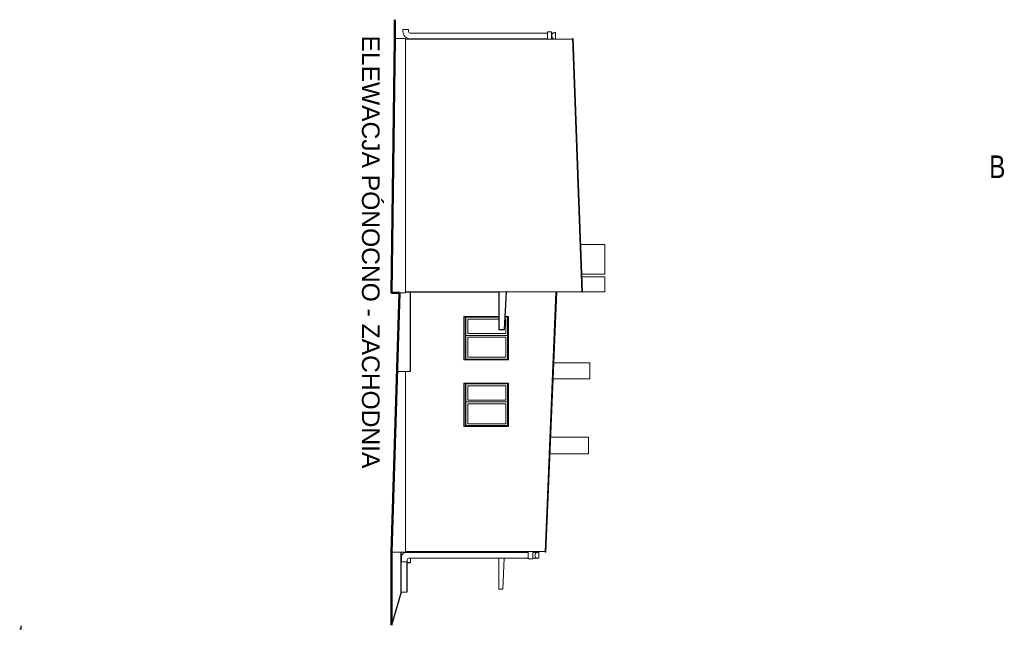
# Model space of a CAD drawing. Header units: centimetres. Extents: x -1 to 10576, y -3885 to 4713.
# Tile 3 of 17: x -1 to 2612, y -5 to 1613. Entities that reach past the tile are written whole.
import ezdxf
from ezdxf.enums import TextEntityAlignment as Align

# ---------------------------------------------------------------- set-up
doc = ezdxf.new("R2010")
doc.units = ezdxf.units.CM
doc.header["$LTSCALE"] = 0.5
doc.linetypes.add('DASHDOT', pattern=[25.4, 12.7, -6.35, 0, -6.35])
for name, color, linetype, lineweight in [('A_Ściany istniejące', 9, 'Continuous', 20), ('CKOPIS_WIDOK', 255, 'Continuous', 9), ('CKPRZEKROJ_OZN', 4, 'DASHDOT', 50)]:
    doc.layers.add(name, color=color, linetype=linetype, lineweight=lineweight)
doc.styles.add('Arial$001', font='arial.ttf', dxfattribs={"height": 1.872})
doc.styles.get("Standard").update_dxf_attribs({"font": 'ic-simplex.shx', "width": 0.8})

msp = doc.modelspace()

# ---------------------------------------------------------------- linework, layer by layer
for p, q in [((1022.849, 890.975), (1270.849, 890.975)), ((1270.849, 890.975), (1270.849, 790.975)), ((1010.849, 93.838), (1010.849, 199.838)), ((1035.849, 201.838), (1035.849, 198.838))]:
    msp.add_line(p, q)
for points in [[(1000.42, 679.299), (1035.849, 679.949), (1035.849, 890.975)], [(1270.849, 790.975), (1285.849, 790.975), (1290.849, 890.975)], [(1035.849, 171.838), (1025.849, 171.838)], [(1025.849, 171.838), (1025.849, 93.838)], [(1010.849, 93.838), (985.849, 6.509)], [(1.376, 4.807), (1.376, -4.807), (-1.376, -4.807)]]:
    msp.add_lwpolyline(points)
at = {"layer": 'A_Ściany istniejące', "lineweight": 50}
msp.add_lwpolyline([(994.85, 1613.295), (994.85, 1563.295), (985.849, 887.865), (1006.758, 887.865), (985.849, 199.838), (985.849, 6.509)], dxfattribs=at)
at = {"layer": 'CKOPIS_WIDOK'}
for p, q in [((1016.001, 1582.338), (1016.001, 1587.338)), ((1031.001, 1582.338), (1031.001, 1587.338)), ((1399.849, 1577.338), (1036.001, 1577.338)), ((1413.92, 1577.312), (1409.849, 1577.312)), ((1420.78, 1580.008), (1420.78, 1561.338)), ((1022.849, 1561.338), (1436.271, 1561.338)), ((1399.849, 1562.338), (1036.001, 1562.338)), ((1465.688, 1563.338), (1490.48, 889.975)), ((1467.695, 1563.338), (1465.688, 1563.338)), ((1492.487, 889.975), (1467.695, 1563.338)), ((1490.399, 890.975), (1022.849, 890.975)), ((1422.094, 890.834), (1393.264, 199.838)), ((1424.096, 890.838), (1395.266, 199.838)), ((1490.48, 889.975), (1492.487, 889.975)), ((1182.849, 775.34), (1293.849, 775.34)), ((1187.849, 780.34), (1288.849, 780.34)), ((1187.849, 770.34), (1288.849, 770.34)), ((1187.849, 603.84), (1288.849, 603.84)), ((1182.849, 598.84), (1293.849, 598.84)), ((1187.849, 593.84), (1288.849, 593.84)), ((1012.349, 188.838), (1012.349, 174.168)), ((1348.349, 198.838), (1022.349, 198.838)), ((1022.849, 201.838), (1393.348, 201.838)), ((1270.849, 184.168), (1270.849, 101.838)), ((1393.264, 199.838), (1395.266, 199.838)), ((1012.349, 174.168), (1027.349, 174.168))]:
    msp.add_line(p, q, dxfattribs=at)
for points in [[(1031.001, 1587.338), (1016.001, 1587.338)], [(1022.849, 1561.338), (1399.849, 1561.338), (1399.849, 1581.338), (1409.849, 1581.338), (1409.849, 1561.338)], [(1022.849, 1563.338), (994.85, 1563.295)], [(1022.849, 1563.338), (1022.849, 887.865)], [(1022.849, 1561.338), (1465.849, 1561.338)], [(1409.849, 1562.338), (1414.739, 1562.338)], [(1487.889, 1016.813), (1551.849, 1016.813)], [(1490.688, 937.833), (1551.849, 937.833), (1551.849, 1016.813)], [(1490.688, 937.833), (1551.849, 937.833)], [(1490.987, 930.717), (1551.849, 930.717)], [(1551.849, 930.717), (1551.849, 890.975), (1492.45, 890.975)], [(1006.758, 887.865), (1022.849, 887.865)], [(1180.849, 825.338), (1177.849, 825.338), (1177.849, 710.338), (1180.849, 710.34)], [(1270.849, 825.34), (1180.849, 825.34), (1180.849, 710.34), (1295.849, 710.34), (1295.849, 825.34), (1287.568, 825.34)], [(1270.849, 823.34), (1182.849, 823.34), (1182.849, 712.34), (1293.849, 712.34), (1293.849, 823.34), (1287.468, 823.34)], [(1270.849, 818.34), (1187.849, 818.34), (1187.849, 780.34)], [(1288.849, 780.34), (1288.849, 818.34), (1287.218, 818.34)], [(1187.849, 770.34), (1187.849, 717.34), (1288.849, 717.34), (1288.849, 770.34)], [(1022.849, 679.711), (1022.849, 199.838)], [(1414.479, 660.338), (1512.406, 660.338), (1512.406, 702.338), (1416.231, 702.338)], [(1180.849, 648.836), (1177.849, 648.836), (1177.849, 533.836), (1180.849, 533.838)], [(1288.849, 603.84), (1288.849, 641.84), (1187.849, 641.84), (1187.849, 603.84)], [(1187.849, 593.84), (1187.849, 540.84), (1288.849, 540.84), (1288.849, 593.84)], [(1406.239, 461.229), (1508.939, 461.229), (1508.939, 504.848), (1407.992, 504.848)], [(1022.849, 199.838), (985.849, 199.838)], [(1035.849, 198.838), (1035.849, 201.838)], [(1035.849, 171.838), (1035.849, 184.168)], [(1270.849, 198.838), (1270.849, 201.838)], [(1270.849, 101.838), (1280.849, 101.838), (1284.966, 184.168)], [(1285.699, 198.838), (1285.849, 201.838)], [(1348.349, 201.838), (1348.349, 181.838), (1360.349, 181.838), (1360.349, 201.838)], [(1372.261, 198.838), (1360.349, 198.838)], [(1372.261, 184.168), (1360.349, 184.168)], [(1372.261, 198.838), (1376.349, 198.838), (1376.349, 184.168), (1372.31, 184.168)], [(1376.349, 198.838), (1376.349, 201.838)], [(1025.849, 93.838), (1010.849, 93.838)]]:
    msp.add_lwpolyline(points, dxfattribs=at)
for points in [[(1180.849, 533.84), (1295.849, 533.84), (1295.849, 648.84), (1180.849, 648.84)], [(1182.849, 535.84), (1293.849, 535.84), (1293.849, 646.84), (1182.849, 646.84)]]:
    msp.add_lwpolyline(points, close=True, dxfattribs=at)
msp.add_lwpolyline([(1348.349, 184.168), (1032.349, 184.168, 0.41421356), (1027.349, 179.168), (1027.349, 174.168)], format="xyb", dxfattribs=at)
for radius in [20, 5]:
    msp.add_arc((1036.001, 1582.338), radius, 180, 270, dxfattribs=at)
at = {"layer": 'CKOPIS_WIDOK', "extrusion": (0, 0, -1)}
for centre, radius, start, end in [((-1420.685, 1570.173), 9.836, 296.072924, 90.550844), ((-1022.349, 188.838), 10, 0, 90), ((-1373.849, 191.508), 7.5, 281.842977, 77.770375)]:
    msp.add_arc(centre, radius, start, end, dxfattribs=at)

# ---------------------------------------------------------------- texts
at = {"color": 7, "style": 'Arial$001'}
msp.add_text('ELEWACJA PÓNOCNO - ZACHODNIA', height=46.70802, rotation=270, dxfattribs=at).set_placement((907.153, 1571.362))
at = {"layer": 'CKPRZEKROJ_OZN', "lineweight": 18, "width": 0.8}
msp.add_text('B', height=60, dxfattribs=at).set_placement((2593.689, 1223.083), align=Align.MIDDLE_CENTER)

doc.saveas('drawing.dxf')
